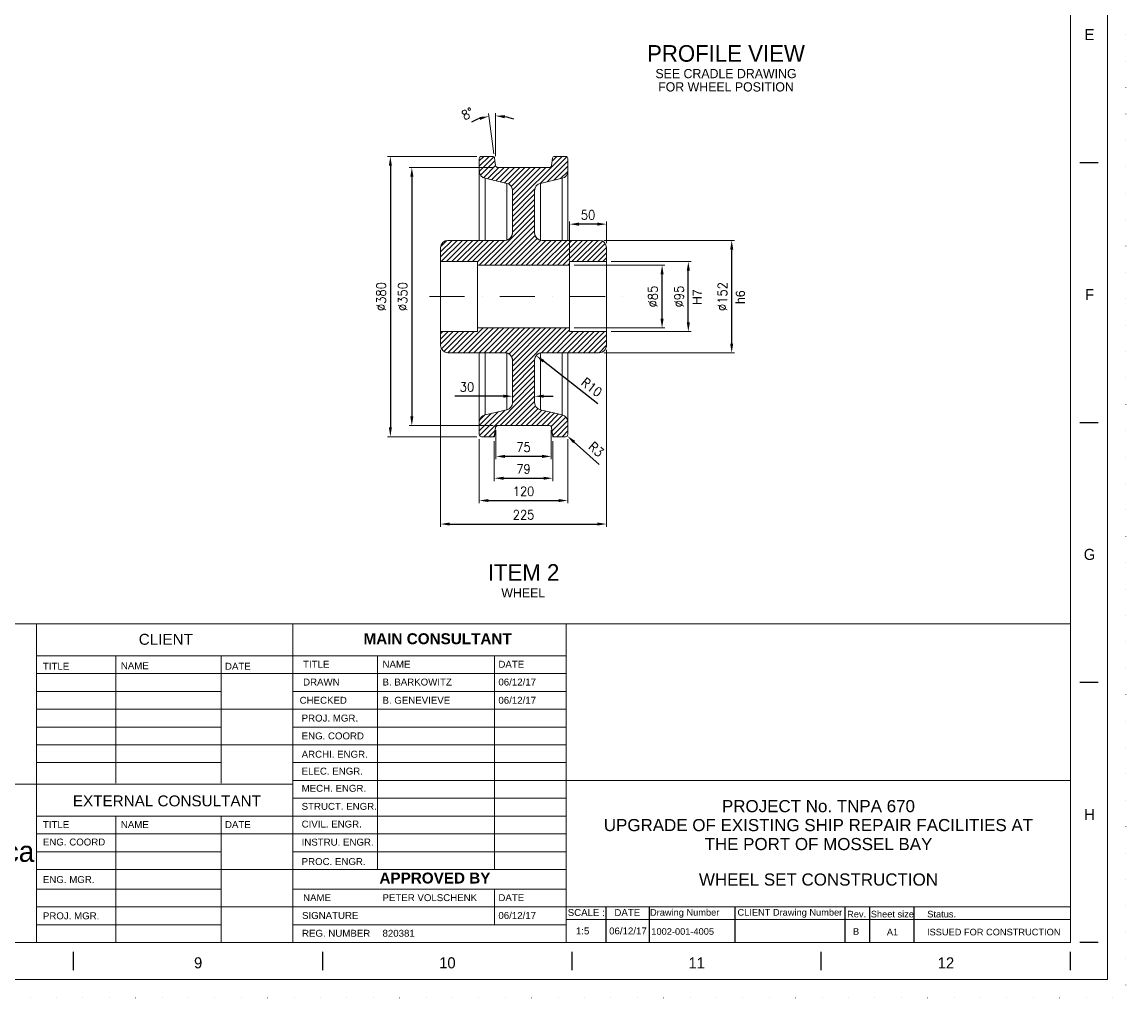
# Model space of a CAD drawing. Header units: millimetres. Extents: x -33820 to -29615, y -714818 to -711848.
# Tile 13 of 14: x -31111 to -29615, y -714818 to -713494. Entities that reach past the tile are written whole.
import ezdxf
from ezdxf.enums import TextEntityAlignment as Align

# ---------------------------------------------------------------- set-up
doc = ezdxf.new("R2010")
doc.units = ezdxf.units.MM
doc.header["$MEASUREMENT"] = 0
for name, pattern in [('DGN Style 1', [35.687127, 0, -35.687127]), ('DGN Style 4', [95.165673, 47.582836, -23.791418, 0, -23.791418]), ('DGN Style 5', [41.634982, 17.843564, -23.791418])]:
    doc.linetypes.add(name, pattern=pattern)
doc.styles.get("Standard").update_dxf_attribs({"font": 'arial.ttf'})
doc.styles.add('Style-ENGINEERING', font='ENGINEERING.shx')
doc.styles.add('Style-ENGINEERING_0', font='ENGINEERING.shx')
doc.styles.add('Style-Freestyle Script', font='FREESCPT.TTF')
doc.styles.add('Swiss1', font='swiss.ttf', dxfattribs={"height": 1})
doc.styles.add('Swiss4', font='swiss.ttf', dxfattribs={"height": 4})
doc.dimstyles.new('MetricMM', dxfattribs={"dimtxt": 3, "dimasz": 3, "dimexe": 1.5, "dimexo": 1.5, "dimgap": 1.5, "dimtad": 1, "dimdec": 0, "dimzin": 7, "dimtxsty": 'Style-ENGINEERING_0', "dimcen": 0.09, "dimclrd": 1, "dimclre": 1, "dimclrt": 7, "dimadec": 0, "dimazin": 3, "dimtfac": 1, "dimtdec": 0, "dimtofl": 0, "dimtmove": 0, "dimatfit": 3, "dimfxl": 1, "dimtzin": 7, "dimlwd": -1, "dimlwe": 0, "dimarcsym": 0})

# ---------------------------------------------------------------- blocks, each defined once
blk = doc.blocks.new('*U109')
for p, q in [((135.12, -2.47), (135.12, 2.53)), ((202.7, -2.47), (202.7, 2.53)), ((270.29, -2.47), (270.29, 2.53)), ((337.87, -2.47), (337.87, 2.53)), ((405.45, -2.47), (405.45, 2.53))]:
    blk.add_line(p, q)
at = {"char_height": 3, "attachment_point": 5, "line_spacing_factor": 1.2, "style": 'Style-ENGINEERING'}
for s, insert in [('9', (168.91, -0.47)), ('10', (236.49, -0.47)), ('11', (304.08, -0.47)), ('12', (371.66, -0.47))]:
    blk.add_mtext(s, dxfattribs=dict(at, insert=insert))
blk = doc.blocks.new('*U108')
for p, q in [((412.95, -70.47), (407.95, -70.47)), ((412.95, -140.97), (407.95, -140.97)), ((412.95, -211.47), (407.95, -211.47)), ((412.95, -281.97), (407.95, -281.97))]:
    blk.add_line(p, q)
at = {"color": 7, "linetype": 'Continuous', "lineweight": 0, "flags": 128}
blk.add_lwpolyline([(-415.55, 292.03), (415.45, 292.03), (415.45, -291.97), (-415.55, -291.97), (-415.55, 292.03)], close=True, dxfattribs=at)
at = {"color": 7, "linetype": 'Continuous', "lineweight": 13, "flags": 128}
blk.add_lwpolyline([(-405.55, 282.03), (405.45, 282.03), (405.45, -281.97), (-405.55, -281.97), (-405.55, 282.03)], close=True, dxfattribs=at)
blk.add_blockref('*U109', (0, -287))
at = {"char_height": 3, "attachment_point": 5, "line_spacing_factor": 1.2, "style": 'Style-ENGINEERING'}
for s, insert in [('E', (410.58, -35.72)), ('F', (410.58, -106.22)), ('G', (410.58, -176.72)), ('H', (410.58, -247.22))]:
    blk.add_mtext(s, dxfattribs=dict(at, insert=insert))
blk = doc.blocks.new('*D115')
at = {"color": 1, "linetype": 'Continuous', "lineweight": 0, "transparency": 16777216}
for p, q in [((-30362.9, -713824.2), (-30240.2, -713824.2)), ((-30362.9, -713909.2), (-30240.2, -713909.2))]:
    blk.add_line(p, q, dxfattribs=at)
at = {"color": 1, "linetype": 'Continuous', "transparency": 16777216}
blk.add_line((-30243.9, -713896.7), (-30243.9, -713836.7), dxfattribs=at)
at = {"color": 1, "linetype": 'Continuous', "lineweight": 0, "transparency": 16777216}
for points in [[(-30246, -713836.7), (-30241.8, -713836.7), (-30243.9, -713824.2)], [(-30246, -713896.7), (-30241.8, -713896.7), (-30243.9, -713909.2)]]:
    blk.add_solid(points, dxfattribs=at)
at = {"layer": 'Defpoints', "color": 0, "linetype": 'Continuous', "lineweight": 0, "transparency": 16777216}
for p in [(-30369.2, -713824.2), (-30243.9, -713824.2), (-30369.2, -713909.2)]:
    blk.add_point(p, dxfattribs=at)
at = {"color": 7, "linetype": 'Continuous', "transparency": 16777216, "insert": (-30256.4, -713866.7), "char_height": 12.5, "attachment_point": 5, "rotation": 90, "style": 'Style-ENGINEERING_0'}
blk.add_mtext('\\FSTANDARD;%%c85', dxfattribs=at)
blk = doc.blocks.new('*D117')
at = {"color": 1, "linetype": 'Continuous', "lineweight": 0, "transparency": 16777216}
for p, q in [((-30312.9, -713819.2), (-30204.6, -713819.2)), ((-30312.9, -713914.2), (-30204.6, -713914.2))]:
    blk.add_line(p, q, dxfattribs=at)
at = {"color": 1, "linetype": 'Continuous', "transparency": 16777216}
blk.add_line((-30208.3, -713901.7), (-30208.3, -713831.7), dxfattribs=at)
at = {"color": 1, "linetype": 'Continuous', "lineweight": 0, "transparency": 16777216}
for points in [[(-30210.4, -713831.7), (-30206.2, -713831.7), (-30208.3, -713819.2)], [(-30210.4, -713901.7), (-30206.2, -713901.7), (-30208.3, -713914.2)]]:
    blk.add_solid(points, dxfattribs=at)
at = {"layer": 'Defpoints', "color": 0, "linetype": 'Continuous', "lineweight": 0, "transparency": 16777216}
for p in [(-30319.2, -713819.2), (-30208.3, -713819.2), (-30319.2, -713914.2)]:
    blk.add_point(p, dxfattribs=at)
at = {"color": 7, "linetype": 'Continuous', "transparency": 16777216, "insert": (-30220.8, -713866.7), "char_height": 12.5, "attachment_point": 5, "rotation": 90, "style": 'Style-ENGINEERING_0'}
blk.add_mtext('\\FSTANDARD;%%c95', dxfattribs=at)
blk = doc.blocks.new('*D119')
at = {"color": 1, "linetype": 'Continuous', "lineweight": 0, "transparency": 16777216}
for p, q in [((-30322.9, -713790.5), (-30145.8, -713790.5)), ((-30322.9, -713942.9), (-30145.8, -713942.9))]:
    blk.add_line(p, q, dxfattribs=at)
at = {"color": 1, "linetype": 'Continuous', "transparency": 16777216}
blk.add_line((-30149.5, -713930.4), (-30149.5, -713803), dxfattribs=at)
at = {"color": 1, "linetype": 'Continuous', "lineweight": 0, "transparency": 16777216}
for points in [[(-30151.6, -713803), (-30147.4, -713803), (-30149.5, -713790.5)], [(-30151.6, -713930.4), (-30147.4, -713930.4), (-30149.5, -713942.9)]]:
    blk.add_solid(points, dxfattribs=at)
at = {"layer": 'Defpoints', "color": 0, "linetype": 'Continuous', "lineweight": 0, "transparency": 16777216}
for p in [(-30329.2, -713790.5), (-30149.5, -713790.5), (-30329.2, -713942.9)]:
    blk.add_point(p, dxfattribs=at)
at = {"color": 7, "linetype": 'Continuous', "transparency": 16777216, "insert": (-30162, -713866.7), "char_height": 12.5, "attachment_point": 5, "rotation": 90, "style": 'Style-ENGINEERING_0'}
blk.add_mtext('\\FSTANDARD;%%c152', dxfattribs=at)
blk = doc.blocks.new('*D121')
at = {"color": 1, "linetype": 'Continuous', "lineweight": 0, "transparency": 16777216}
for p, q in [((-30369.2, -713817.9), (-30369.2, -713764.7)), ((-30319.2, -713794.2), (-30319.2, -713764.7))]:
    blk.add_line(p, q, dxfattribs=at)
at = {"color": 1, "linetype": 'Continuous', "transparency": 16777216}
blk.add_line((-30331.7, -713768.5), (-30356.7, -713768.5), dxfattribs=at)
at = {"color": 1, "linetype": 'Continuous', "lineweight": 0, "transparency": 16777216}
for points in [[(-30356.7, -713766.4), (-30356.7, -713770.6), (-30369.2, -713768.5)], [(-30331.7, -713766.4), (-30331.7, -713770.6), (-30319.2, -713768.5)]]:
    blk.add_solid(points, dxfattribs=at)
at = {"layer": 'Defpoints', "color": 0, "linetype": 'Continuous', "lineweight": 0, "transparency": 16777216}
for p in [(-30369.2, -713768.5), (-30319.2, -713800.5), (-30369.2, -713824.2)]:
    blk.add_point(p, dxfattribs=at)
at = {"color": 7, "linetype": 'Continuous', "transparency": 16777216, "insert": (-30344.2, -713756), "char_height": 12.5, "attachment_point": 5, "style": 'Style-ENGINEERING_0'}
blk.add_mtext('\\FSTANDARD;50', dxfattribs=at)
blk = doc.blocks.new('*D123')
at = {"color": 1, "linetype": 'Continuous', "transparency": 16777216}
blk.add_line((-30330.8, -714012.1), (-30404.7, -713954.4), dxfattribs=at)
at = {"color": 1, "linetype": 'Continuous', "lineweight": 0, "transparency": 16777216}
blk.add_solid([(-30403.4, -713952.8), (-30406, -713956), (-30414.6, -713946.7)], dxfattribs=at)
at = {"layer": 'Defpoints', "color": 0, "linetype": 'Continuous', "lineweight": 0, "transparency": 16777216}
for p in [(-30414.6, -713946.7), (-30406.7, -713952.9)]:
    blk.add_point(p, dxfattribs=at)
at = {"color": 7, "linetype": 'Continuous', "transparency": 16777216, "insert": (-30339.3, -713989.6), "char_height": 12.5, "attachment_point": 5, "rotation": 322.0154, "style": 'Style-ENGINEERING_0'}
blk.add_mtext('\\FSTANDARD;R10', dxfattribs=at)
blk = doc.blocks.new('*D125')
at = {"color": 1, "linetype": 'Continuous', "lineweight": 0, "transparency": 16777216}
for p, q in [((-30374.7, -714053.6), (-30374.6, -714053.7)), ((-30374.7, -714053.7), (-30374.6, -714053.6))]:
    blk.add_line(p, q, dxfattribs=at)
at = {"color": 1, "linetype": 'Continuous', "transparency": 16777216}
blk.add_line((-30329.2, -714094.2), (-30363.1, -714064), dxfattribs=at)
at = {"color": 1, "linetype": 'Continuous', "lineweight": 0, "transparency": 16777216}
blk.add_solid([(-30361.7, -714062.4), (-30364.5, -714065.5), (-30372.4, -714055.7)], dxfattribs=at)
at = {"layer": 'Defpoints', "color": 0, "linetype": 'Continuous', "lineweight": 0, "transparency": 16777216}
for p in [(-30374.7, -714053.7), (-30372.4, -714055.7)]:
    blk.add_point(p, dxfattribs=at)
at = {"color": 7, "linetype": 'Continuous', "transparency": 16777216, "insert": (-30333.2, -714073.9), "char_height": 12.5, "attachment_point": 5, "rotation": 318.2882, "style": 'Style-ENGINEERING_0'}
blk.add_mtext('\\FSTANDARD;R3', dxfattribs=at)
blk = doc.blocks.new('*D127')
at = {"color": 1, "linetype": 'Continuous', "lineweight": 0, "transparency": 16777216}
for p, q in [((-30472.8, -713691.7), (-30586.8, -713691.7)), ((-30472.8, -714041.7), (-30586.8, -714041.7))]:
    blk.add_line(p, q, dxfattribs=at)
at = {"color": 1, "linetype": 'Continuous', "transparency": 16777216}
blk.add_line((-30583.1, -713704.2), (-30583.1, -714029.2), dxfattribs=at)
at = {"color": 1, "linetype": 'Continuous', "lineweight": 0, "transparency": 16777216}
for points in [[(-30585.2, -713704.2), (-30581, -713704.2), (-30583.1, -713691.7)], [(-30585.2, -714029.2), (-30581, -714029.2), (-30583.1, -714041.7)]]:
    blk.add_solid(points, dxfattribs=at)
at = {"layer": 'Defpoints', "color": 0, "linetype": 'Continuous', "lineweight": 0, "transparency": 16777216}
for p in [(-30466.6, -713691.7), (-30583.1, -714041.7), (-30466.6, -714041.7)]:
    blk.add_point(p, dxfattribs=at)
at = {"color": 7, "linetype": 'Continuous', "transparency": 16777216, "insert": (-30595.6, -713866.7), "char_height": 12.5, "attachment_point": 5, "rotation": 90, "style": 'Style-ENGINEERING_0'}
blk.add_mtext('\\FSTANDARD;%%c350', dxfattribs=at)
blk = doc.blocks.new('*D129')
at = {"color": 1, "linetype": 'Continuous', "lineweight": 0, "transparency": 16777216}
for p, q in [((-30494.9, -713676.7), (-30616, -713676.7)), ((-30494.9, -714056.7), (-30616, -714056.7))]:
    blk.add_line(p, q, dxfattribs=at)
at = {"color": 1, "linetype": 'Continuous', "transparency": 16777216}
blk.add_line((-30612.2, -713689.2), (-30612.2, -714044.2), dxfattribs=at)
at = {"color": 1, "linetype": 'Continuous', "lineweight": 0, "transparency": 16777216}
for points in [[(-30614.3, -713689.2), (-30610.2, -713689.2), (-30612.2, -713676.7)], [(-30614.3, -714044.2), (-30610.2, -714044.2), (-30612.2, -714056.7)]]:
    blk.add_solid(points, dxfattribs=at)
at = {"layer": 'Defpoints', "color": 0, "linetype": 'Continuous', "lineweight": 0, "transparency": 16777216}
for p in [(-30488.7, -713676.7), (-30612.2, -714056.7), (-30488.7, -714056.7)]:
    blk.add_point(p, dxfattribs=at)
at = {"color": 7, "linetype": 'Continuous', "transparency": 16777216, "insert": (-30624.7, -713866.7), "char_height": 12.5, "attachment_point": 5, "rotation": 90, "style": 'Style-ENGINEERING_0'}
blk.add_mtext('\\FSTANDARD;%%c380', dxfattribs=at)
blk = doc.blocks.new('*D131')
at = {"color": 1, "linetype": 'Continuous', "lineweight": 0, "transparency": 16777216}
for p, q in [((-30469.5, -713676.5), (-30469.5, -713617.9)), ((-30471.8, -713673.1), (-30479.4, -713618.6))]:
    blk.add_line(p, q, dxfattribs=at)
at = {"color": 1, "linetype": 'Continuous', "transparency": 16777216}
for start, end in [(108.6394, 119.2788), (68.7212, 79.3606)]:
    blk.add_arc((-30469.5, -713689.1), 67.4, start, end, dxfattribs=at)
at = {"color": 1, "linetype": 'Continuous', "lineweight": 0, "transparency": 16777216}
for points in [[(-30491.6, -713623.2), (-30490.6, -713627.2), (-30478.9, -713622.3)], [(-30457.3, -713624.9), (-30456.9, -713620.7), (-30469.5, -713621.7)]]:
    blk.add_solid(points, dxfattribs=at)
at = {"layer": 'Defpoints', "color": 0, "linetype": 'Continuous', "lineweight": 0, "transparency": 16777216}
for p in [(-30472.7, -713621.7), (-30470.9, -713679.2), (-30469.5, -713682.7), (-30469.5, -713689.1)]:
    blk.add_point(p, dxfattribs=at)
at = {"color": 7, "linetype": 'Continuous', "transparency": 16777216, "insert": (-30507.5, -713618.7), "char_height": 12.5, "attachment_point": 5, "rotation": 28.3384, "style": 'Style-ENGINEERING_0'}
blk.add_mtext('\\FSTANDARD;8°', dxfattribs=at)
blk = doc.blocks.new('*D133')
at = {"color": 1, "linetype": 'Continuous', "transparency": 16777216}
for p, q in [((-30459.2, -714001.8), (-30524.7, -714001.8)), ((-30404.2, -714001.8), (-30391.7, -714001.8))]:
    blk.add_line(p, q, dxfattribs=at)
at = {"color": 1, "linetype": 'Continuous', "lineweight": 0, "transparency": 16777216}
for p, q in [((-30446.7, -714004.2), (-30446.7, -713998.1)), ((-30416.7, -714004.2), (-30416.7, -713998.1))]:
    blk.add_line(p, q, dxfattribs=at)
for points in [[(-30459.2, -713999.7), (-30459.2, -714003.9), (-30446.7, -714001.8)], [(-30404.2, -713999.7), (-30404.2, -714003.9), (-30416.7, -714001.8)]]:
    blk.add_solid(points, dxfattribs=at)
at = {"layer": 'Defpoints', "color": 0, "linetype": 'Continuous', "lineweight": 0, "transparency": 16777216}
for p in [(-30446.7, -714001.8), (-30446.7, -714010.4), (-30416.7, -714010.4)]:
    blk.add_point(p, dxfattribs=at)
at = {"color": 7, "linetype": 'Continuous', "transparency": 16777216, "insert": (-30508.4, -713989.3), "char_height": 12.5, "attachment_point": 5, "style": 'Style-ENGINEERING_0'}
blk.add_mtext('\\FSTANDARD;30', dxfattribs=at)
blk = doc.blocks.new('*D135')
at = {"color": 1, "linetype": 'Continuous', "lineweight": 0, "transparency": 16777216}
for p, q in [((-30469.2, -714047.9), (-30469.2, -714087.1)), ((-30394.2, -714047.9), (-30394.2, -714087.1))]:
    blk.add_line(p, q, dxfattribs=at)
at = {"color": 1, "linetype": 'Continuous', "transparency": 16777216}
blk.add_line((-30406.7, -714083.4), (-30456.7, -714083.4), dxfattribs=at)
at = {"color": 1, "linetype": 'Continuous', "lineweight": 0, "transparency": 16777216}
for points in [[(-30456.7, -714081.3), (-30456.7, -714085.5), (-30469.2, -714083.4)], [(-30406.7, -714081.3), (-30406.7, -714085.5), (-30394.2, -714083.4)]]:
    blk.add_solid(points, dxfattribs=at)
at = {"layer": 'Defpoints', "color": 0, "linetype": 'Continuous', "lineweight": 0, "transparency": 16777216}
for p in [(-30469.2, -714041.7), (-30394.2, -714041.7), (-30469.2, -714083.4)]:
    blk.add_point(p, dxfattribs=at)
at = {"color": 7, "linetype": 'Continuous', "transparency": 16777216, "insert": (-30431.7, -714070.9), "char_height": 12.5, "attachment_point": 5, "style": 'Style-ENGINEERING_0'}
blk.add_mtext('\\FSTANDARD;75', dxfattribs=at)
blk = doc.blocks.new('*D137')
at = {"color": 1, "linetype": 'Continuous', "lineweight": 0, "transparency": 16777216}
for p, q in [((-30471.3, -714062.9), (-30471.3, -714116.8)), ((-30392.1, -714062.9), (-30392.1, -714116.8))]:
    blk.add_line(p, q, dxfattribs=at)
at = {"color": 1, "linetype": 'Continuous', "transparency": 16777216}
blk.add_line((-30458.8, -714113), (-30404.6, -714113), dxfattribs=at)
at = {"color": 1, "linetype": 'Continuous', "lineweight": 0, "transparency": 16777216}
for points in [[(-30458.8, -714111), (-30458.8, -714115.1), (-30471.3, -714113)], [(-30404.6, -714111), (-30404.6, -714115.1), (-30392.1, -714113)]]:
    blk.add_solid(points, dxfattribs=at)
at = {"layer": 'Defpoints', "color": 0, "linetype": 'Continuous', "lineweight": 0, "transparency": 16777216}
for p in [(-30471.3, -714056.7), (-30392.1, -714056.7), (-30392.1, -714113)]:
    blk.add_point(p, dxfattribs=at)
at = {"color": 7, "linetype": 'Continuous', "transparency": 16777216, "insert": (-30431.7, -714100.5), "char_height": 12.5, "attachment_point": 5, "style": 'Style-ENGINEERING_0'}
blk.add_mtext('\\FSTANDARD;79', dxfattribs=at)
blk = doc.blocks.new('*D139')
at = {"color": 1, "linetype": 'Continuous', "lineweight": 0, "transparency": 16777216}
for p, q in [((-30491.7, -714059.9), (-30491.7, -714147)), ((-30371.7, -714059.9), (-30371.7, -714147))]:
    blk.add_line(p, q, dxfattribs=at)
at = {"color": 1, "linetype": 'Continuous', "transparency": 16777216}
blk.add_line((-30479.2, -714143.3), (-30384.2, -714143.3), dxfattribs=at)
at = {"color": 1, "linetype": 'Continuous', "lineweight": 0, "transparency": 16777216}
for points in [[(-30479.2, -714141.2), (-30479.2, -714145.3), (-30491.7, -714143.3)], [(-30384.2, -714141.2), (-30384.2, -714145.3), (-30371.7, -714143.3)]]:
    blk.add_solid(points, dxfattribs=at)
at = {"layer": 'Defpoints', "color": 0, "linetype": 'Continuous', "lineweight": 0, "transparency": 16777216}
for p in [(-30491.7, -714053.7), (-30371.7, -714053.7), (-30371.7, -714143.3)]:
    blk.add_point(p, dxfattribs=at)
at = {"color": 7, "linetype": 'Continuous', "transparency": 16777216, "insert": (-30431.7, -714130.8), "char_height": 12.5, "attachment_point": 5, "style": 'Style-ENGINEERING_0'}
blk.add_mtext('\\FSTANDARD;120', dxfattribs=at)
blk = doc.blocks.new('*D141')
at = {"color": 1, "linetype": 'Continuous', "lineweight": 0, "transparency": 16777216}
for p, q in [((-30544.2, -713939.1), (-30544.2, -714178.9)), ((-30319.2, -713939.1), (-30319.2, -714178.9))]:
    blk.add_line(p, q, dxfattribs=at)
at = {"color": 1, "linetype": 'Continuous', "transparency": 16777216}
blk.add_line((-30531.7, -714175.1), (-30331.7, -714175.1), dxfattribs=at)
at = {"color": 1, "linetype": 'Continuous', "lineweight": 0, "transparency": 16777216}
for points in [[(-30531.7, -714173), (-30531.7, -714177.2), (-30544.2, -714175.1)], [(-30331.7, -714173), (-30331.7, -714177.2), (-30319.2, -714175.1)]]:
    blk.add_solid(points, dxfattribs=at)
at = {"layer": 'Defpoints', "color": 0, "linetype": 'Continuous', "lineweight": 0, "transparency": 16777216}
for p in [(-30544.2, -713932.9), (-30319.2, -713932.9), (-30319.2, -714175.1)]:
    blk.add_point(p, dxfattribs=at)
at = {"color": 7, "linetype": 'Continuous', "transparency": 16777216, "insert": (-30431.7, -714162.6), "char_height": 12.5, "attachment_point": 5, "style": 'Style-ENGINEERING_0'}
blk.add_mtext('\\FSTANDARD;225', dxfattribs=at)

msp = doc.modelspace()

# ---------------------------------------------------------------- hatches: boundary and pattern name
at = {"linetype": 'Continuous', "lineweight": 0}
h = msp.add_hatch(dxfattribs=at)
h.set_pattern_fill('HATCH', style=0, pattern_type=2)
h.set_pattern_definition([(45, (-30436.3846, -713726.4645), (-3.53553, 3.53553), [])])
h.paths.add_polyline_path([(-30329.17, -713790.46), (-30406.67, -713790.46, -0.4142136), (-30416.67, -713780.46), (-30416.67, -713722.91, -0.3492156), (-30408.92, -713713.17), (-30379.42, -713706.36, 0.3492156), (-30371.67, -713696.61), (-30371.67, -713679.66, 0.4142136), (-30374.67, -713676.66), (-30389.46, -713676.66, 0.3738847), (-30392.43, -713679.24), (-30393.81, -713689.08, -0.3738847), (-30396.78, -713691.66), (-30466.56, -713691.66, -0.3738847), (-30469.53, -713689.08), (-30470.92, -713679.24, 0.3738847), (-30473.89, -713676.66), (-30488.67, -713676.66, 0.4142136), (-30491.67, -713679.66), (-30491.67, -713696.61, 0.3492156), (-30483.92, -713706.36), (-30454.42, -713713.17, -0.3492156), (-30446.67, -713722.91), (-30446.67, -713780.46, -0.4142136), (-30456.67, -713790.46), (-30534.17, -713790.46, 0.412735), (-30544.17, -713800.41), (-30544.17, -713819.16), (-30494.17, -713819.16), (-30494.17, -713824.16), (-30369.17, -713824.16), (-30369.17, -713819.16), (-30319.17, -713819.16), (-30319.17, -713800.46), (-30319.17, -713800.45, 0.4140226)])
h = msp.add_hatch(dxfattribs=at)
h.set_pattern_fill('HATCH', style=0, pattern_type=2)
h.set_pattern_definition([(45, (-30433.9685, -713955.53), (-3.53553, 3.53553), [])])
h.paths.add_polyline_path([(-30534.17, -713942.86), (-30456.67, -713942.86, -0.4142136), (-30446.67, -713952.86), (-30446.67, -714010.4, -0.3492156), (-30454.42, -714020.15), (-30483.92, -714026.96, 0.3492156), (-30491.67, -714036.7), (-30491.67, -714053.66, 0.4142136), (-30488.67, -714056.66), (-30473.89, -714056.66, 0.3738847), (-30470.92, -714054.08), (-30469.53, -714044.24, -0.3738847), (-30466.56, -714041.66), (-30396.78, -714041.66, -0.3738847), (-30393.81, -714044.24), (-30392.43, -714054.08, 0.3738847), (-30389.46, -714056.66), (-30374.67, -714056.66, 0.4142136), (-30371.67, -714053.66), (-30371.67, -714036.7, 0.3492156), (-30379.42, -714026.96), (-30408.92, -714020.15, -0.3492156), (-30416.67, -714010.4), (-30416.67, -713952.86, -0.4142136), (-30406.67, -713942.86), (-30329.17, -713942.86, 0.4142136), (-30319.17, -713932.86), (-30319.17, -713914.16), (-30369.17, -713914.16), (-30369.17, -713909.16), (-30494.17, -713909.16), (-30494.17, -713914.16), (-30544.17, -713914.16), (-30544.17, -713932.86), (-30544.17, -713932.88, 0.4137085)])

# ---------------------------------------------------------------- linework, layer by layer
at = {"color": 7, "linetype": 'Continuous', "lineweight": 0}
for p, q in [((-30491.67, -713696.61), (-30491.67, -713679.66)), ((-30470.92, -713679.24), (-30469.53, -713689.08)), ((-30466.56, -713691.66), (-30396.78, -713691.66)), ((-30393.81, -713689.08), (-30392.43, -713679.24)), ((-30371.67, -713679.66), (-30371.67, -713696.61)), ((-30491.67, -713696.61), (-30491.67, -713790.46)), ((-30454.42, -713713.17), (-30483.92, -713706.36)), ((-30483.92, -713706.36), (-30483.92, -713790.46)), ((-30379.42, -713706.36), (-30408.92, -713713.17)), ((-30379.42, -713706.36), (-30379.42, -713790.46)), ((-30371.67, -713696.61), (-30371.67, -713790.46)), ((-30454.42, -713713.17), (-30454.42, -713790.46)), ((-30408.92, -713713.17), (-30408.92, -713790.46)), ((-30446.67, -713780.46), (-30446.67, -713722.91)), ((-30416.67, -713722.91), (-30416.67, -713780.46)), ((-30534.17, -713790.46), (-30456.67, -713790.46)), ((-30406.67, -713790.46), (-30329.17, -713790.46)), ((-30319.17, -713800.45), (-30319.17, -713932.87)), ((-30369.17, -713914.16), (-30369.17, -713819.16)), ((-30534.17, -713942.86), (-30456.67, -713942.86)), ((-30491.67, -714036.7), (-30491.67, -713942.86)), ((-30483.92, -714026.96), (-30483.92, -713942.86)), ((-30454.42, -714020.15), (-30454.42, -713942.86)), ((-30408.92, -714020.15), (-30408.92, -713942.86)), ((-30406.67, -713942.86), (-30329.17, -713942.86)), ((-30379.42, -714026.96), (-30379.42, -713942.86)), ((-30371.67, -714036.7), (-30371.67, -713942.86)), ((-30446.67, -713952.86), (-30446.67, -714010.4)), ((-30416.67, -714010.4), (-30416.67, -713952.86)), ((-30454.42, -714020.15), (-30483.92, -714026.96)), ((-30379.42, -714026.96), (-30408.92, -714020.15)), ((-30491.67, -714036.7), (-30491.67, -714053.66)), ((-30371.67, -714053.66), (-30371.67, -714036.7)), ((-30470.92, -714054.08), (-30469.17, -714041.66)), ((-30466.56, -714041.66), (-30396.78, -714041.66)), ((-30393.81, -714044.24), (-30392.43, -714054.08))]:
    msp.add_line(p, q, dxfattribs=at)
at = {"color": 7, "lineweight": 0}
for p, q in [((-30494.17, -713824.16), (-30369.17, -713824.16)), ((-30494.17, -713909.16), (-30369.17, -713909.16)), ((-31092.11, -714619.42), (-30841.57, -714619.42)), ((-31092.11, -714670.22), (-30841.57, -714670.22)), ((-31092.11, -714718.52), (-30841.57, -714718.52)), ((-30373.7, -714711.12), (-29690.09, -714711.12))]:
    msp.add_line(p, q, dxfattribs=at)
at = {"color": 1, "linetype": 'DGN Style 4', "lineweight": 0}
msp.add_line((-30559.18, -713866.66), (-30295.81, -713866.66), dxfattribs=at)
at = {"color": 7, "linetype": 'DGN Style 4', "lineweight": 0}
for p, q in [((-30470.23, -714049.16), (-30471.28, -714056.66)), ((-30469.17, -714041.66), (-30394.17, -714041.66)), ((-30394.17, -714041.66), (-30392.06, -714056.66)), ((-30473.89, -714056.66), (-30471.28, -714056.66)), ((-30389.46, -714056.66), (-30392.06, -714056.66))]:
    msp.add_line(p, q, dxfattribs=at)
at = {"color": 7, "lineweight": 13}
for p, q in [((-33745.09, -714310.54), (-29690.09, -714310.54)), ((-31092.11, -714742.68), (-31092.11, -714310.54)), ((-31092.11, -714353.72), (-30744.36, -714353.72)), ((-30984.39, -714353.72), (-30984.39, -714526.61)), ((-30841.57, -714353.72), (-30841.57, -714526.61)), ((-30744.36, -714353.72), (-30373.7, -714353.72)), ((-30629.58, -714353.72), (-30629.58, -714643.57)), ((-30470.92, -714353.72), (-30470.92, -714643.57)), ((-31092.11, -714377.88), (-30744.36, -714377.88)), ((-30744.36, -714377.88), (-30373.7, -714377.88)), ((-31092.11, -714402.03), (-30841.57, -714402.03)), ((-30744.36, -714402.03), (-30373.7, -714402.03)), ((-31092.11, -714426.18), (-30744.36, -714426.18)), ((-30744.36, -714426.18), (-30373.7, -714426.18)), ((-31092.11, -714450.34), (-30841.57, -714450.34)), ((-30744.36, -714450.34), (-30373.7, -714450.34)), ((-31092.11, -714474.49), (-30744.36, -714474.49)), ((-30744.36, -714474.49), (-30373.7, -714474.49)), ((-31092.11, -714498.65), (-30841.57, -714498.65)), ((-30744.36, -714498.65), (-30373.7, -714498.65)), ((-30744.36, -714522.8), (-30373.7, -714522.8)), ((-30373.7, -714522.8), (-29690.09, -714522.8)), ((-30744.36, -714546.96), (-30373.7, -714546.96)), ((-31092.11, -714571.11), (-30373.7, -714571.11)), ((-30984.39, -714571.11), (-30984.39, -714742.68)), ((-30841.57, -714571.11), (-30841.57, -714742.68)), ((-31092.11, -714595.26), (-30373.7, -714595.26)), ((-30744.36, -714619.42), (-30373.7, -714619.42)), ((-31092.11, -714643.57), (-30373.7, -714643.57)), ((-30744.36, -714670.22), (-30373.7, -714670.22)), ((-30470.92, -714670.22), (-30470.92, -714718.52)), ((-31092.11, -714694.37), (-30744.36, -714694.37)), ((-30744.36, -714694.37), (-30373.7, -714694.37)), ((-30373.7, -714694.37), (-29690.09, -714694.37)), ((-30744.36, -714718.52), (-30373.7, -714718.52))]:
    msp.add_line(p, q, dxfattribs=at)
at = {"color": 7}
for p, q in [((-30319.98, -714694.37), (-30319.98, -714742.68)), ((-30261.51, -714694.37), (-30261.51, -714742.68)), ((-30145.08, -714694.37), (-30145.08, -714742.68)), ((-29996.15, -714694.37), (-29996.15, -714742.68)), ((-29962.66, -714694.37), (-29962.66, -714742.68)), ((-29902.4, -714694.37), (-29902.4, -714742.68))]:
    msp.add_line(p, q, dxfattribs=at)
at = {"color": 7, "linetype": 'DGN Style 1', "lineweight": 0, "flags": 128}
msp.add_lwpolyline([(-33820.09, -711847.68), (-29615.09, -711847.68), (-29615.09, -714817.68), (-33820.09, -714817.68), (-33820.09, -711847.68)], close=True, dxfattribs=at)
at = {"color": 7, "linetype": 'Continuous', "lineweight": 0, "flags": 128}
for points in [[(-30329.17, -713790.46), (-30406.67, -713790.46, -0.4142136), (-30416.67, -713780.46), (-30416.67, -713722.91, -0.3492156), (-30408.92, -713713.17), (-30379.42, -713706.36, 0.3492156), (-30371.67, -713696.61), (-30371.67, -713679.66, 0.4142136), (-30374.67, -713676.66), (-30389.46, -713676.66, 0.3738847), (-30392.43, -713679.24), (-30393.81, -713689.08, -0.3738847), (-30396.78, -713691.66), (-30466.56, -713691.66, -0.3738847), (-30469.53, -713689.08), (-30470.92, -713679.24, 0.3738847), (-30473.89, -713676.66), (-30488.67, -713676.66, 0.4142136), (-30491.67, -713679.66), (-30491.67, -713696.61, 0.3492156), (-30483.92, -713706.36), (-30454.42, -713713.17, -0.3492156), (-30446.67, -713722.91), (-30446.67, -713780.46, -0.4142136), (-30456.67, -713790.46), (-30534.17, -713790.46, 0.412735), (-30544.17, -713800.41), (-30544.17, -713819.16), (-30494.17, -713819.16), (-30494.17, -713824.16), (-30369.17, -713824.16), (-30369.17, -713819.16), (-30319.17, -713819.16), (-30319.17, -713800.46), (-30319.17, -713800.45, 0.4140226), (-30329.17, -713790.46)], [(-30534.17, -713942.86), (-30456.67, -713942.86, -0.4142136), (-30446.67, -713952.86), (-30446.67, -714010.4, -0.3492156), (-30454.42, -714020.15), (-30483.92, -714026.96, 0.3492156), (-30491.67, -714036.7), (-30491.67, -714053.66, 0.4142136), (-30488.67, -714056.66), (-30473.89, -714056.66, 0.3738847), (-30470.92, -714054.08), (-30469.53, -714044.24, -0.3738847), (-30466.56, -714041.66), (-30396.78, -714041.66, -0.3738847), (-30393.81, -714044.24), (-30392.43, -714054.08, 0.3738847), (-30389.46, -714056.66), (-30374.67, -714056.66, 0.4142136), (-30371.67, -714053.66), (-30371.67, -714036.7, 0.3492156), (-30379.42, -714026.96), (-30408.92, -714020.15, -0.3492156), (-30416.67, -714010.4), (-30416.67, -713952.86, -0.4142136), (-30406.67, -713942.86), (-30329.17, -713942.86, 0.4142136), (-30319.17, -713932.86), (-30319.17, -713914.16), (-30369.17, -713914.16), (-30369.17, -713909.16), (-30494.17, -713909.16), (-30494.17, -713914.16), (-30544.17, -713914.16), (-30544.17, -713932.86), (-30544.17, -713932.88, 0.4137085), (-30534.17, -713942.86)]]:
    msp.add_lwpolyline(points, format="xyb", close=True, dxfattribs=at)
for points in [[(-30488.67, -713676.66), (-30473.89, -713676.66)], [(-30389.46, -713676.66), (-30374.67, -713676.66)], [(-30544.17, -713932.88), (-30544.17, -713800.41)], [(-30544.17, -713819.16), (-30494.17, -713819.16)], [(-30494.17, -713819.16), (-30494.17, -713914.16)], [(-30319.17, -713819.16), (-30369.17, -713819.16)], [(-30544.17, -713914.16), (-30494.17, -713914.16)], [(-30319.17, -713914.16), (-30369.17, -713914.16)], [(-30488.67, -714056.66), (-30473.89, -714056.66)], [(-30389.46, -714056.66), (-30374.67, -714056.66)]]:
    msp.add_lwpolyline(points, dxfattribs=at)
at = {"color": 7, "lineweight": 13, "flags": 128}
for points in [[(-30744.36, -714310.54), (-30744.36, -714742.68)], [(-30373.7, -714310.54), (-30373.7, -714742.68)], [(-30744.36, -714527.93), (-31403.48, -714527.93)]]:
    msp.add_lwpolyline(points, dxfattribs=at)
at = {"color": 7, "linetype": 'Continuous', "lineweight": 0, "extrusion": (0, 0, -1)}
for centre, radius, start, end in [((30488.67, -713679.66), 3, 0, 90), ((30473.89, -713679.66), 3, 90, 172), ((30389.46, -713679.66), 3, 8, 90), ((30374.67, -713679.66), 3, 90, 180), ((30481.67, -713696.61), 10, 283, 0), ((30381.67, -713696.61), 10, 180, 257), ((30534.17, -713800.46), 10, 0.00005, 90), ((30329.17, -713800.46), 10, 90, 180), ((30456.67, -713952.86), 10, 90, 180), ((30406.67, -713952.86), 10, 0, 90), ((30456.67, -714010.4), 10, 180, 257), ((30406.67, -714010.4), 10, 283, 360), ((30466.56, -714044.66), 3, 8, 90), ((30396.78, -714044.66), 3, 90, 172)]:
    msp.add_arc(centre, radius, start, end, dxfattribs=at)
at = {"color": 7, "linetype": 'Continuous', "lineweight": 0}
for centre, radius, start, end in [((-30466.56, -713688.66), 3, 188, 270), ((-30396.78, -713688.66), 3, 270, 352), ((-30456.67, -713722.91), 10, 0, 77), ((-30406.67, -713722.91), 10, 103, 180), ((-30456.67, -713780.46), 10, 270, 0), ((-30406.67, -713780.46), 10, 180, 270), ((-30534.17, -713932.86), 10, 180.00005, 270), ((-30329.17, -713932.86), 10, 270, 0), ((-30481.67, -714036.7), 10, 103, 180), ((-30381.67, -714036.7), 10, 0, 77), ((-30488.67, -714053.66), 3, 180, 270), ((-30473.89, -714053.66), 3, 270, 352), ((-30389.46, -714053.66), 3, 188, 270), ((-30374.67, -714053.66), 3, 270, 0)]:
    msp.add_arc(centre, radius, start, end, dxfattribs=at)

# ---------------------------------------------------------------- block references
at = {"xscale": 4.999999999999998, "yscale": 4.999999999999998, "zscale": 4.999999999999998}
msp.add_blockref('*U108', (-31717.36, -713332.83), dxfattribs=at)

# ---------------------------------------------------------------- texts
at = {"color": 7, "linetype": 'Continuous', "lineweight": 13, "style": 'Style-Freestyle Script'}
msp.add_text('Naval Africa', height=28.2715, dxfattribs=at).set_placement((-31298.78, -714604.91), align=Align.TOP_LEFT)
at = {"color": 7, "style": 'Swiss1'}
for s, height, p in [('Drawing Number', 8.9675, (-30260.25, -714706.15)), ('CLIENT Drawing Number', 8.9675, (-30141.63, -714706.15)), ('Rev.', 8.967, (-29993.03, -714708.52)), ('Sheet size ', 8.9675, (-29960.95, -714708.52)), ('Status.', 8.967, (-29884.41, -714708.52)), ('1002-001-4005', 8.9675, (-30258.44, -714732.06)), ('B', 8.97, (-29985.09, -714732.06)), ('A1', 8.967, (-29939.18, -714732.86)), ('ISSUED FOR CONSTRUCTION', 8.9675, (-29884.73, -714732.86))]:
    msp.add_text(s, height=height, dxfattribs=at).set_placement(p)
at = {"lineweight": 13, "char_height": 22.5, "width": 618.4898, "attachment_point": 5, "line_spacing_factor": 0.9, "style": 'Style-ENGINEERING'}
for s, insert in [('PROFILE VIEW', (-30157.26, -713537.16)), ('ITEM 2', (-30431.67, -714240.79))]:
    msp.add_mtext(s, dxfattribs=dict(at, insert=insert))
at = {"color": 7, "linetype": 'DGN Style 5', "lineweight": 0, "char_height": 12.5, "attachment_point": 5, "style": 'Style-ENGINEERING'}
for s, insert, line_spacing_factor in [('SEE CRADLE DRAWING\\PFOR WHEEL POSITION', (-30157.25, -713573.45), 0.86543), ('WHEEL', (-30432.1, -714268.42), 0.6)]:
    msp.add_mtext(s, dxfattribs=dict(at, insert=insert, line_spacing_factor=line_spacing_factor))
at = {"color": 7, "linetype": 'DGN Style 5', "lineweight": 0, "char_height": 12.5, "attachment_point": 5, "rotation": 90, "line_spacing_factor": 0.6, "style": 'Style-ENGINEERING'}
for s, insert in [('H7', (-30196.37, -713867.52)), ('h6', (-30137.71, -713867.52))]:
    msp.add_mtext(s, dxfattribs=dict(at, insert=insert))
at = {"color": 7, "lineweight": 13, "char_height": 14.7963, "attachment_point": 1, "line_spacing_factor": 0.938532, "style": 'Swiss1'}
for s, insert, width in [('\\fArial|b0|i0|c00|p39;CLIENT \\fArial|b1|i0|c00|p39; ', (-30953.38, -714324.01), 90.048), ('\\fArial|b1|i0|c00|p39;MAIN CONSULTANT\\fArial|b0|i0|c00|p39; ', (-30648.62, -714323.24), 203.2309), ('\\fArial|b0|i0|c00|p39;EXTERNAL CONSULTANT ', (-31042.67, -714543.12), 265.3299), ('\\fArial|b1|i0|c00|p39;APPROVED BY\\fArial|b0|i0|c00|p39; ', (-30627.03, -714647.74), 203.2309)]:
    msp.add_mtext(s, dxfattribs=dict(at, insert=insert, width=width))
at = {"color": 7, "attachment_point": 1, "line_spacing_factor": 0.938532}
for s, insert, char_height, width in [('TITLE\\fArial|b1|i0|c00|p39;  ', (-31083.23, -714363.27), 9.3851, 72.5832), ('NAME\\fArial|b1|i0|c00|p39;  ', (-30977.59, -714362.54), 9.3851, 72.5832), ('DATE\\fArial|b1|i0|c00|p39;  ', (-30836.43, -714363.26), 9.3851, 72.5832), ('TITLE \\fArial|b1|i0|c00|p39; ', (-30730.55, -714360.54), 9.3851, 72.5832), ('NAME \\fArial|b1|i0|c00|p39; ', (-30622.88, -714360.54), 9.3851, 72.5832), ('DATE  ', (-30465.77, -714360.54), 9.385, 72.5832), ('DRAWN \\fArial|b1|i0|c00|p39;  ', (-30730.55, -714384.69), 9.3851, 72.5832), ('B. BARKOWITZ', (-30622.88, -714384.69), 9.3851, 120.6121), ('06/12/17', (-30465.77, -714384.69), 9.385, 120.6121), ('CHECKED    ', (-30735.22, -714409.39), 9.3851, 72.5832), ('B. GENEVIEVE', (-30622.88, -714409.39), 9.3851, 120.6121), ('06/12/17', (-30465.77, -714409.39), 9.385, 120.6121), ('PROJ. MGR.  ', (-30732.5, -714433.54), 9.3851, 91.9159), ('ENG. COORD\\fArial|b1|i0|c00|p39;  ', (-30732.5, -714457.69), 9.3851, 87.3684), ('ARCHI. ENGR.\\fArial|b1|i0|c00|p39;  ', (-30732.5, -714482.55), 9.3851, 102.0313), ('ELEC. ENGR.\\fArial|b1|i0|c00|p39;  ', (-30732.5, -714505.5), 9.3851, 91.9159), ('MECH. ENGR.\\fArial|b1|i0|c00|p39;  ', (-30732.5, -714528.75), 9.3851, 91.9159), ('STRUCT. ENGR.\\fArial|b1|i0|c00|p39;  ', (-30732.5, -714553.22), 9.3851, 101.7021), ('TITLE\\fArial|b1|i0|c00|p39;  ', (-31083.23, -714577.93), 9.3851, 72.5832), ('NAME \\fArial|b1|i0|c00|p39; ', (-30977.59, -714577.93), 9.3851, 72.5832), ('DATE\\fArial|b1|i0|c00|p39;  ', (-30836.43, -714577.93), 9.3851, 72.5832), ('CIVIL. ENGR.\\fArial|b1|i0|c00|p39;  ', (-30732.5, -714577.29), 9.3851, 101.7021), ('\\pt18.2656;ENG. COORD \\fArial|b1|i0|c00|p39; ', (-31083.23, -714601.6), 9.3851, 87.3684), ('INSTRU. ENGR.\\fArial|b1|i0|c00|p39;  ', (-30732.5, -714601.74), 9.3851, 101.7021), ('PROC. ENGR.\\fArial|b1|i0|c00|p39;  ', (-30732.5, -714628.06), 9.3851, 101.7021), ('ENG. MGR. \\fArial|b1|i0|c00|p39; ', (-31083.23, -714652.45), 9.3851, 91.9159), ('NAME\\fArial|b1|i0|c00|p39;   ', (-30730.55, -714677.03), 9.3851, 91.9159), ('PETER VOLSCHENK', (-30622.88, -714677.03), 9.3851, 133.3241), ('DATE \\fArial|b1|i0|c00|p39; ', (-30465.77, -714677.03), 9.3851, 72.5832), ('PROJ. MGR.\\fArial|b1|i0|c00|p39;  ', (-31083.23, -714701.67), 9.3851, 91.9159), ('SIGNATURE\\fArial|b1|i0|c00|p39;    ', (-30731.99, -714701.19), 9.3851, 91.9159), ('06/12/17', (-30465.77, -714701.19), 9.385, 72.5832), ('SCALE :\\fArial|b1|i0|c00|p39;     ', (-30371.79, -714697.19), 9.3851, 55.259), ('DATE \\fArial|b1|i0|c00|p39;     ', (-30308.53, -714697.19), 9.3851, 65.8783), ('REG. NUMBER\\fArial|b1|i0|c00|p39;    ', (-30731.99, -714725.34), 9.3851, 111.8937), ('820381', (-30622.88, -714725.34), 9.385, 120.6121), ('1:5', (-30360.72, -714722.18), 9.385, 40.8981), ('06/12/17', (-30315.65, -714722.18), 9.385, 55.2194)]:
    msp.add_mtext(s, dxfattribs=dict(at, insert=insert, char_height=char_height, width=width))
at = {"color": 7, "char_height": 16.442, "width": 969.5848, "attachment_point": 2, "line_spacing_factor": 0.938532, "style": 'Swiss4'}
for s, insert in [('PROJECT No. TNPA 670\\PUPGRADE OF EXISTING SHIP REPAIR FACILITIES AT\\PTHE PORT OF MOSSEL BAY', (-30031.9, -714549.36)), ('WHEEL SET CONSTRUCTION', (-30031.9, -714648.9))]:
    msp.add_mtext(s, dxfattribs=dict(at, insert=insert))

# ---------------------------------------------------------------- dimensions: what is measured, and where the dimension line sits
at = {"color": 1, "linetype": 'Continuous'}
dim = msp.add_angular_dim_3p(base=(-30472.67, -713621.74), center=(-30469.53, -713689.08), p1=(-30470.92, -713679.24), p2=(-30469.53, -713682.74), text='\\FSTANDARD;<>', dimstyle='MetricMM', override={"dimtxt": 12.5, "dimasz": 12.5, "dimexe": 3.75, "dimexo": 6.25, "dimgap": 6.25}, dxfattribs=at)
dim.commit()
dim.dimension.update_dxf_attribs({"geometry": '*D131', "text_midpoint": (-30501.53, -713629.74), "dimtype": 165})
for base, p1, p2, angle, override, picture, middle in [((-30612.24, -714056.66), (-30488.67, -713676.66), (-30488.67, -714056.66), 270, {"dimtxt": 12.5, "dimasz": 12.5, "dimexe": 3.75, "dimexo": 6.25, "dimgap": 6.25, "dimpost": '%%c<>'}, '*D129', (-30624.74, -713866.66)), ((-30583.09, -714041.66), (-30466.56, -713691.66), (-30466.56, -714041.66), 270, {"dimtxt": 12.5, "dimasz": 12.5, "dimexe": 3.75, "dimexo": 6.25, "dimgap": 6.25, "dimpost": '%%c<>'}, '*D127', (-30595.59, -713866.66)), ((-30369.17, -713768.48), (-30319.17, -713800.45), (-30369.17, -713824.16), 180, {"dimtxt": 12.5, "dimasz": 12.5, "dimexe": 3.75, "dimexo": 6.25, "dimgap": 6.25}, '*D121', (-30344.17, -713755.98)), ((-30149.53, -713790.46), (-30329.17, -713942.86), (-30329.17, -713790.46), 90, {"dimtxt": 12.5, "dimasz": 12.5, "dimexe": 3.75, "dimexo": 6.25, "dimgap": 6.25, "dimpost": '%%c<>'}, '*D119', (-30162.03, -713866.66)), ((-30243.93, -713824.16), (-30369.17, -713909.16), (-30369.17, -713824.16), 90, {"dimtxt": 12.5, "dimasz": 12.5, "dimexe": 3.75, "dimexo": 6.25, "dimgap": 6.25, "dimpost": '%%c<>'}, '*D115', (-30256.43, -713866.66)), ((-30208.32, -713819.16), (-30319.17, -713914.16), (-30319.17, -713819.16), 90, {"dimtxt": 12.5, "dimasz": 12.5, "dimexe": 3.75, "dimexo": 6.25, "dimgap": 6.25, "dimpost": '%%c<>'}, '*D117', (-30220.82, -713866.66)), ((-30469.17, -714083.38), (-30394.17, -714041.66), (-30469.17, -714041.66), 180, {"dimtxt": 12.5, "dimasz": 12.5, "dimexe": 3.75, "dimexo": 6.25, "dimgap": 6.25}, '*D135', (-30431.67, -714070.88))]:
    dim = msp.add_linear_dim(base=base, p1=p1, p2=p2, angle=angle, text='\\FSTANDARD;<>', dimstyle='MetricMM', override=override, dxfattribs=at)
    dim.commit()
    dim.dimension.update_dxf_attribs({"geometry": picture, "text_midpoint": middle})
for base, p1, p2, picture, middle in [((-30319.17, -714175.12), (-30544.17, -713932.86), (-30319.17, -713932.86), '*D141', (-30431.67, -714162.62)), ((-30371.67, -714143.26), (-30491.67, -714053.66), (-30371.67, -714053.66), '*D139', (-30431.67, -714130.76)), ((-30392.06, -714113.04), (-30471.28, -714056.66), (-30392.06, -714056.66), '*D137', (-30431.67, -714100.54))]:
    dim = msp.add_linear_dim(base=base, p1=p1, p2=p2, text='\\FSTANDARD;<>', dimstyle='MetricMM', override={"dimtxt": 12.5, "dimasz": 12.5, "dimexe": 3.75, "dimexo": 6.25, "dimgap": 6.25}, dxfattribs=at)
    dim.commit()
    dim.dimension.update_dxf_attribs({"geometry": picture, "text_midpoint": middle})
dim = msp.add_radius_dim(center=(-30406.67, -713952.86), mpoint=(-30414.55, -713946.7), text='\\FSTANDARD;<>', dimstyle='MetricMM', override={"dimtxt": 12.5, "dimasz": 12.5, "dimexe": 3.75, "dimexo": 6.25, "dimgap": 6.25, "dimse1": 1, "dimse2": 1}, dxfattribs=at)
dim.commit()
dim.dimension.update_dxf_attribs({"geometry": '*D123', "text_midpoint": (-30346.96, -713999.48), "dimtype": 164})
dim = msp.add_linear_dim(base=(-30446.67, -714001.81), p1=(-30416.67, -714010.4), p2=(-30446.67, -714010.4), angle=180, text='\\FSTANDARD;<>', dimstyle='MetricMM', override={"dimtxt": 12.5, "dimasz": 12.5, "dimexe": 3.75, "dimexo": 6.25, "dimgap": 6.25}, dxfattribs=at)
dim.commit()
dim.dimension.update_dxf_attribs({"geometry": '*D133', "text_midpoint": (-30508.39, -714001.81), "dimtype": 160})
dim = msp.add_radius_dim(center=(-30374.67, -714053.66), mpoint=(-30372.43, -714055.65), text='\\FSTANDARD;<>', dimstyle='MetricMM', override={"dimtxt": 12.5, "dimasz": 12.5, "dimexe": 3.75, "dimexo": 6.25, "dimgap": 6.25, "dimse1": 1, "dimse2": 1}, dxfattribs=at)
dim.commit()
dim.dimension.update_dxf_attribs({"geometry": '*D125', "text_midpoint": (-30341.48, -714083.25)})

doc.saveas('drawing.dxf')
